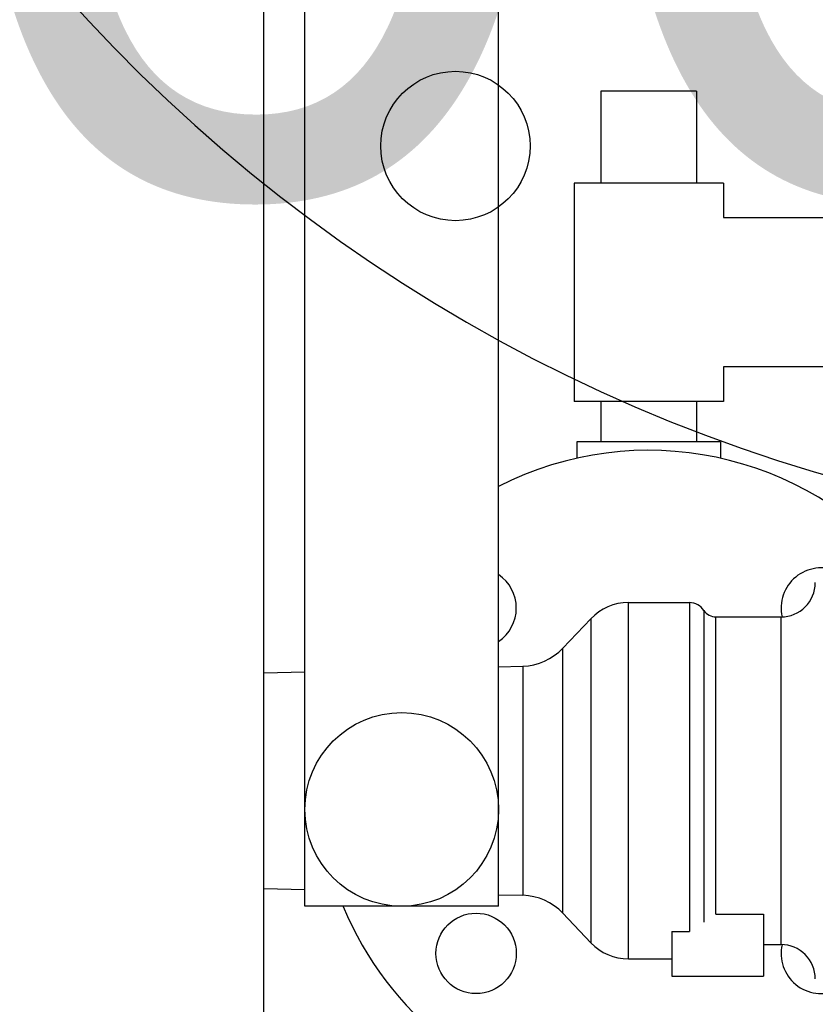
# Model space of a CAD drawing. Header units: millimetres. Extents: x 226749 to 325316, y -44191 to 40236.
# Tile 123 of 164: x 293932 to 294071, y 13231 to 13402. Entities that reach past the tile are written whole.
import ezdxf
from ezdxf.enums import TextEntityAlignment as Align

# ---------------------------------------------------------------- set-up
doc = ezdxf.new("R2010")
doc.units = ezdxf.units.MM
doc.header["$LTSCALE"] = 100
doc.layers.add('CIĘŻAR', color=2, linetype='Continuous')
doc.layers.add('K_URZĄDZENIA', color=4, linetype='Continuous')

# ---------------------------------------------------------------- blocks, each defined once
blk = doc.blocks.new('ZBIORNIK_RZUT')
at = {"layer": 'K_URZĄDZENIA'}
blk.add_circle((148793.64, 96402.97), 13, dxfattribs=at)
for radius, start, end in [(205.5, 289.6339, 254.3661), (282.5, 184.1692, 355.8308)]:
    blk.add_arc((148579.54, 96546.03), radius, start, end, dxfattribs=at)

msp = doc.modelspace()

# ---------------------------------------------------------------- linework, layer by layer
at = {"color": 7, "linetype": 'Continuous'}
for p, q in [((294015.47, 13248.15), (294015.47, 13895)), ((294015.47, 13248.15), (294015.47, 13895)), ((293974.62, 12596.85), (293974.62, 13878.15)), ((293981.77, 13248.15), (293981.77, 13878.15)), ((293981.77, 13248.15), (293981.77, 13878.15)), ((294033.29, 13390), (294033.29, 13374)), ((294049.95, 13390), (294033.29, 13390)), ((294049.95, 13390), (294049.95, 13374)), ((294028.62, 13374), (294028.62, 13336)), ((294054.62, 13374), (294028.62, 13374)), ((294054.62, 13374), (294054.62, 13368)), ((294054.62, 13368), (294091.62, 13368)), ((294054.62, 13342), (294054.62, 13336)), ((294091.62, 13342), (294054.62, 13342)), ((294054.62, 13336), (294028.62, 13336)), ((294033.29, 13336), (294033.29, 13329)), ((294049.95, 13336), (294049.95, 13329)), ((294029.12, 13329), (294029.12, 13326.07)), ((294054.12, 13329), (294029.12, 13329)), ((294054.12, 13329), (294054.12, 13326.07)), ((294038.08, 13301), (294048.71, 13301)), ((294053.32, 13298.5), (294064.62, 13298.5)), ((294026.67, 13293.06), (294031.55, 13298.2)), ((294015.47, 13289.83), (294019.68, 13289.94)), ((293974.62, 13288.76), (293981.77, 13288.95)), ((293974.62, 13251.24), (293981.77, 13251.05)), ((294015.47, 13250.17), (294019.68, 13250.06)), ((294015.47, 13248.15), (293981.77, 13248.15)), ((294026.67, 13246.95), (294031.55, 13241.81)), ((294053.32, 13246.76), (294061.62, 13246.76)), ((294061.62, 13246.76), (294061.62, 13236)), ((294045.62, 13243.76), (294045.62, 13236)), ((294045.62, 13243.76), (294048.71, 13243.76)), ((294061.62, 13241.5), (294064.62, 13241.5)), ((294038.08, 13239), (294045.62, 13239)), ((294045.62, 13236), (294061.62, 13236))]:
    msp.add_line(p, q, dxfattribs=at)
at = {"color": 9, "linetype": 'Continuous'}
for p, q in [((294038.08, 13239), (294038.08, 13301)), ((294048.71, 13301), (294048.71, 13243.76)), ((294051.22, 13299.64), (294051.22, 13245.38)), ((294053.32, 13246.76), (294053.32, 13298.5)), ((294064.62, 13298.5), (294064.62, 13241.5)), ((294031.55, 13298.2), (294031.55, 13241.81)), ((294026.67, 13246.95), (294026.67, 13293.06)), ((294019.68, 13289.94), (294019.68, 13250.06))]:
    msp.add_line(p, q, dxfattribs=at)
at = {"color": 7, "linetype": 'Continuous'}
for centre, radius in [((293998.62, 13265), 16.85), ((294011.57, 13239.95), 7)]:
    msp.add_circle(centre, radius, dxfattribs=at)
for centre, radius, start, end in [((294041.62, 13270), 57.5, 39.366, 117.0781), ((294071.67, 13300.05), 7, 66.4585, 192.6786), ((294011.57, 13300.05), 7, 303.8999, 56.1036), ((294064.62, 13304.5), 6, 270, 0), ((294038.08, 13292), 9, 90, 136.5), ((294048.71, 13298), 3, 33.0557, 90), ((294053.32, 13301), 2.5, 213.0557, 270), ((294019.42, 13299.94), 10, 271.5, 316.5), ((294019.42, 13240.06), 10, 43.5, 88.5), ((294041.62, 13270), 57.5, 202.3565, 320.6335), ((294038.08, 13248), 9, 223.5, 270), ((294064.62, 13235.5), 6, 0, 90), ((294071.67, 13239.95), 7, 167.322, 293.5357)]:
    msp.add_arc(centre, radius, start, end, dxfattribs=at)

# ---------------------------------------------------------------- block references
at = {"layer": 'K_URZĄDZENIA', "rotation": 270}
msp.add_blockref('ZBIORNIK_RZUT', (197605, 162174.1), dxfattribs=at)

# ---------------------------------------------------------------- texts
at = {"layer": 'CIĘŻAR'}
msp.add_text('5000 kg', height=150, dxfattribs=at).set_placement((294162.92, 13447.4), align=Align.MIDDLE_CENTER)

doc.saveas('drawing.dxf')
